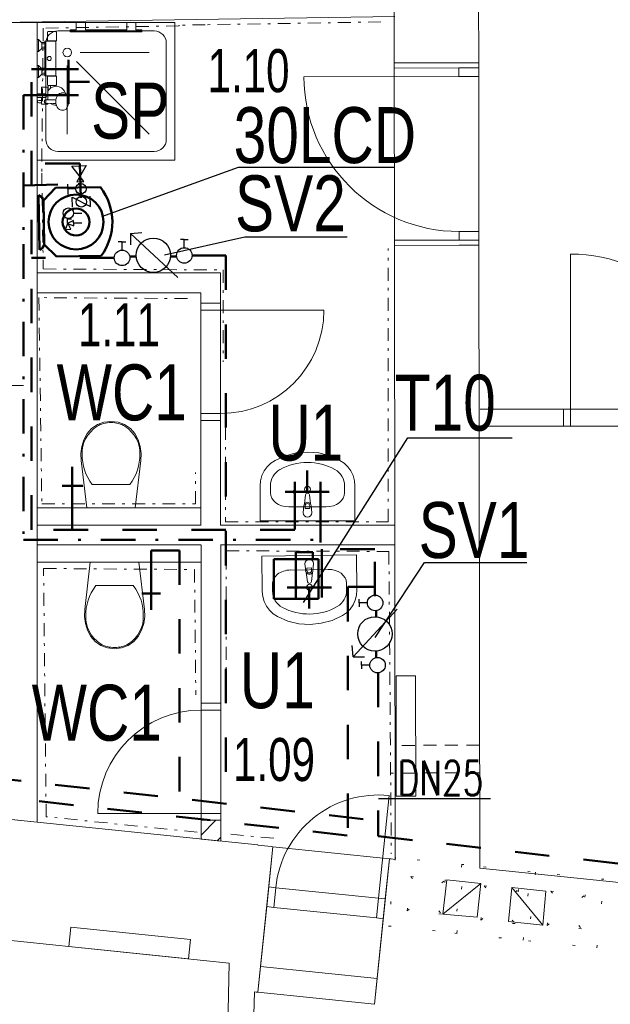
# Model space of a CAD drawing. Header units: millimetres. Extents: x 28262 to 240133, y -152087 to 56534.
# Tile 42 of 107: x 49489 to 52919, y 7709 to 13428. Entities that reach past the tile are written whole.
import ezdxf

# ---------------------------------------------------------------- set-up
doc = ezdxf.new("R2010")
doc.units = ezdxf.units.MM
doc.header["$MEASUREMENT"] = 0
for name, pattern in [('Tečkovaná L', [257.5, 15, -242.5]), ('Čerchovaná kopírovat', [450, 200, -117.5, 15, -117.5]), ('Čerchovaná S', [175, 75, -42.5, 15, -42.5]), ('Čárkovaná M', [400, 200, -200]), ('Čárkovaná S', [125, 75, -50])]:
    doc.linetypes.add(name, pattern=pattern)
doc.layers.get('0').update_dxf_attribs({"lineweight": 9})
for name, color, linetype, lineweight in [('--písmo', 7, 'Continuous', 25), ('--V_ARM', 170, 'Continuous', 50), ('--V_STUD_N', 5, 'Čárkovaná M', 50), ('--V_TEPLA_N', 6, 'Čerchovaná kopírovat', 50), ('--VODA POPIS', 7, 'Continuous', 25), ('--VODA_ARM', 5, 'Continuous', 50), ('--VODA_POPIS', 7, 'Continuous', 25), ('--ZTI_popis', 5, 'Continuous', 35), ('Konstrukce - nosné', 7, 'Continuous', 9), ('Nové_Interiér - nábytek', 9, 'Continuous', 9), ('Nové_Konstrukce - nosné', 7, 'Continuous', 9), ('Nové_Konstrukce – Dělicí čáry vrstev', 7, 'Continuous', 9), ('Nové_Kresby a obrázky', 9, 'Continuous', 9), ('Nové_Otvory – Dveře', 7, 'Continuous', 9), ('Nové_Výplně – Řezové', 7, 'Continuous', 9), ('Otvory – Dveře', 7, 'Continuous', 9), ('Situace - terén', 7, 'Continuous', 9), ('Výplně – Řezové', 7, 'Continuous', 9)]:
    doc.layers.add(name, color=color, linetype=linetype, lineweight=lineweight)
doc.styles.add('styl1', font='arial.ttf', dxfattribs={"width": 0.7, "height": 250})
doc.styles.add('styl6', font='romans.shx', dxfattribs={"width": 0.7, "height": 200})

msp = doc.modelspace()

# ---------------------------------------------------------------- linework, layer by layer
at = {"layer": '--V_ARM'}
for p, q in [((49793.8, 10465.7), (49793.8, 10831.7)), ((49735, 10721.2), (49855.9, 10721.2)), ((50253.2, 10001.2), (50253.2, 10346)), ((50964.6, 10294.2), (50964.6, 10064.2)), ((51224.6, 10294.2), (50964.6, 10294.2)), ((51224.6, 10064.2), (51224.6, 10294.2)), ((50199.1, 10094.9), (50307.4, 10094.9)), ((50964.6, 10064.2), (51224.6, 10064.2))]:
    msp.add_line(p, q, dxfattribs=at)
at = {"layer": '--V_STUD_N'}
for p, q in [((49558, 10465.7), (49558, 13140.3)), ((49837.5, 12593.7), (49558, 12593.7)), ((49837.5, 12593.7), (49850.2, 12206.3)), ((50038.4, 12045.5), (49558, 12045.5)), ((50491.2, 12058.8), (50685.7, 12058.8)), ((50685.7, 12058.8), (50685.7, 8874.4)), ((51086, 10465.7), (49558, 10465.7)), ((51551, 10353.9), (51243.6, 10353.9)), ((51551, 10079.3), (51551, 10353.9)), ((50253.2, 10346), (50416.7, 10346)), ((50416.7, 10346), (50416.7, 8798.4)), ((51551, 10133.5), (51394.7, 10133.5)), ((51394.7, 10133.5), (51394.7, 8689.7)), ((51571.3, 9635.2), (51571.3, 8686.5)), ((48105, 9161.3), (51571.3, 8776)), ((48806.9, 8977.3), (51394.7, 8689.7)), ((51571.3, 8686.5), (56396.8, 8133))]:
    msp.add_line(p, q, dxfattribs=at)
at = {"layer": '--V_STUD_N', "ltscale": 5}
for p, q in [((50165.6, 12052.2), (50127.9, 12052.2)), ((50400.4, 12052.2), (50364.4, 12052.2)), ((51560, 9996.2), (51560, 9960.2)), ((51560, 9761.4), (51560, 9723.7))]:
    msp.add_line(p, q, dxfattribs=at)
at = {"layer": '--V_TEPLA_N'}
for p, q in [((49510.8, 12990.3), (49510.8, 12123.8)), ((49510.8, 12465.8), (49841.4, 12473.8)), ((49510.8, 12123.8), (49510.8, 10407.8)), ((49510.8, 10407.8), (51236, 10407.8)), ((51191.7, 10335.3), (51093.6, 10335.3)), ((51191.7, 10292.5), (51191.7, 10335.3))]:
    msp.add_line(p, q, dxfattribs=at)
at = {"layer": '--VODA POPIS'}
for p, q in [((50757.6, 12569), (49964.5, 12283.5)), ((51665.6, 12569), (50757.6, 12569)), ((50795.9, 12165.7), (50330, 12060.5)), ((51390.3, 12165.7), (50795.9, 12165.7)), ((51136.8, 10042.9), (51742.6, 10999.6)), ((51742.6, 10999.6), (52348.5, 10999.6)), ((51553.6, 9840.4), (51839.4, 10275.7)), ((51839.4, 10275.7), (52434.3, 10275.7))]:
    msp.add_line(p, q, dxfattribs=at)
msp.add_lwpolyline([(52223.9, 8903.5), (51573.7, 8903.5)], dxfattribs=at)
at = {"layer": '--VODA_ARM', "ltscale": 50}
for p, q in [((49772.7, 12939.5), (49772.7, 13195.9)), ((49830, 13140.3), (49558, 13140.3)), ((49772.7, 13067.7), (49895.1, 13067.7)), ((49830, 12990.3), (49510.8, 12990.3)), ((51158.6, 10686.7), (51158.6, 10809.2)), ((51086, 10744.1), (51086, 10466.7)), ((51236, 10744.1), (51236, 10390.8)), ((51286.7, 10686.7), (51030.4, 10686.7)), ((51243.6, 10073.1), (51243.6, 10353.9)), ((51093.6, 10073.1), (51093.6, 10335.3)), ((51042.9, 10130.5), (51299.3, 10130.5)), ((51171.1, 10130.5), (51171.1, 10008))]:
    msp.add_line(p, q, dxfattribs=at)
at = {"layer": '--VODA_ARM'}
for p, q in [((49697.4, 12451.4), (49626.2, 12378)), ((49697.4, 12451.4), (49958.3, 12455.3)), ((49603.4, 12092), (49598.6, 12408.3)), ((49630.1, 12122.7), (49626.2, 12378)), ((49702.9, 12052), (49630.1, 12122.7)), ((49961, 12055.9), (49702.9, 12052))]:
    msp.add_line(p, q, dxfattribs=at)
at = {"layer": '--VODA_ARM', "ltscale": 50}
for centre in [(49772.7, 13141.5), (49772.7, 12990.3), (51084.8, 10686.7), (51236, 10686.7), (51093.6, 10130.5), (51244.8, 10130.5)]:
    msp.add_circle(centre, 5.76, dxfattribs=at)
at = {"layer": '--VODA_ARM'}
for radius in [159.5, 78.2]:
    msp.add_circle((49816.3, 12253.2), radius, dxfattribs=at)
for centre, radius, start, end in [((49696.8, 12253.5), 330.1, 323.2393, 37.5805), ((49588.4, 12371.1), 38.5, 10.8142, 74.542), ((49592, 12128.8), 38.5, 287.1941, 350.9219)]:
    msp.add_arc(centre, radius, start, end, dxfattribs=at)
at = {"layer": '--VODA_POPIS', "ltscale": 0.001}
for p, q in [((49838.3, 12588.3), (49838.6, 12579.8)), ((49841.7, 12488.1), (49842, 12476.7)), ((49844, 12415.7), (49844.5, 12401.2))]:
    msp.add_line(p, q, dxfattribs=at)
at = {"layer": '--VODA_POPIS'}
for p, q in [((49792.4, 12578.3), (49875.3, 12581)), ((49861.1, 12488.7), (49792.4, 12578.3)), ((49875.3, 12581), (49819.9, 12487.4)), ((49770.3, 12413.2), (49768.4, 12472.8)), ((49819.9, 12487.4), (49861.1, 12488.7)), ((49813.6, 12445.2), (49769.3, 12443.8)), ((49796, 12338.4), (49794, 12398.1)), ((49794, 12398.1), (49899.8, 12343.4)), ((49899.8, 12343.4), (49897.8, 12403)), ((49800.4, 12303.7), (49849.3, 12305.3)), ((49767.5, 12245.8), (49753.4, 12210.1)), ((49766, 12270.9), (49790.5, 12271.7)), ((49766.9, 12244.5), (49766, 12270.9)), ((49801.5, 12262.4), (49766.9, 12244.5)), ((49766.9, 12244.5), (49802.5, 12230.3)), ((49785.5, 12211.2), (49767.5, 12245.8)), ((49802.5, 12230.3), (49801.5, 12262.4)), ((49850.5, 12247.2), (49803.2, 12245.6)), ((49753.4, 12210.1), (49785.5, 12211.2)), ((50083.5, 12137.4), (50061.5, 12137.4)), ((50083.5, 12137.4), (50105.4, 12137.4)), ((50083.5, 12089.9), (50083.5, 12137.4)), ((50445, 12151.4), (50423, 12151.4)), ((50445, 12151.4), (50466.9, 12151.4)), ((50445, 12103.9), (50445, 12151.4)), ((51460.8, 10040.8), (51460.8, 10062.7)), ((51460.8, 10040.8), (51460.8, 10018.8)), ((51508.3, 10040.8), (51460.8, 10040.8)), ((51474.8, 9679.2), (51474.8, 9701.2)), ((51474.8, 9679.2), (51474.8, 9657.3)), ((51522.3, 9679.2), (51474.8, 9679.2))]:
    msp.add_line(p, q, dxfattribs=at)
at = {"layer": '--VODA_POPIS', "ltscale": 5}
for p, q in [((50132, 12186.6), (50198.4, 12191.6)), ((50408, 11930.5), (50132, 12186.6)), ((50132, 12186.6), (50132, 12120.1)), ((51681.7, 10003.8), (51425.6, 9727.8)), ((51425.6, 9727.8), (51420.7, 9794.2)), ((51425.6, 9727.8), (51492.1, 9727.8))]:
    msp.add_line(p, q, dxfattribs=at)
at = {"layer": '--VODA_POPIS'}
for centre, radius in [((49844.2, 12446.2), 30.6), ((49846.9, 12370.7), 30.6), ((49771.3, 12304.2), 30.6), ((50083.5, 12044.8), 45.1), ((50445, 12058.8), 45.1), ((51553.4, 10040.8), 45.1), ((51567.4, 9679.2), 45.1)]:
    msp.add_circle(centre, radius, dxfattribs=at)
at = {"layer": '--VODA_POPIS', "ltscale": 5}
for centre in [(50265, 12060.2), (51552, 9860.8)]:
    msp.add_circle(centre, 99.7, dxfattribs=at)
at = {"linetype": 'Continuous'}
for p, q in [((50872.8, 7779.2), (50888.3, 7929)), ((50888.3, 7929), (51564.7, 7859.2)), ((51564.7, 7859.2), (51549.3, 7709.4)), ((51549.3, 7709.4), (50872.8, 7779.2))]:
    msp.add_line(p, q, dxfattribs=at)
at = {"layer": 'Konstrukce - nosné', "linetype": 'Continuous'}
for p, q in [((51660.7, 16462.8), (51664.8, 13177.6)), ((52154.8, 13178.2), (52152.6, 14976.7)), ((47482.4, 13383.7), (51667.5, 13446.5)), ((52039.8, 13178.1), (51664.8, 13177.6)), ((52154.8, 13178.2), (52039.8, 13178.1)), ((52041.1, 12118.1), (51666.1, 12117.6)), ((51666.1, 12117.6), (51670.5, 8551.4)), ((52156.1, 12118.2), (52041.1, 12118.1)), ((52160.6, 8500.8), (52156.1, 12118.2)), ((52647.5, 11166.9), (52162.7, 11166.9)), ((52647.5, 11066.9), (52647.5, 11166.9)), ((52162.7, 11066.9), (52647.5, 11066.9)), ((50872.2, 8634.7), (49298.5, 8797.5)), ((50872.2, 8633.8), (50872.2, 8634.7)), ((50950.2, 8625.7), (50872.2, 8633.8)), ((51670.5, 8551.4), (51646.5, 8553.9)), ((55699.3, 8135.6), (52160.6, 8500.8)), ((49226.4, 8101.2), (50706.1, 7948.1)), ((50706.1, 7948.1), (50648, 5466.8)), ((50753.3, 3558.6), (50852.2, 7781.3)), ((50852.2, 7781.3), (50862.9, 7780.2))]:
    msp.add_line(p, q, dxfattribs=at)
at = {"layer": 'Konstrukce - nosné', "linetype": 'Tečkovaná L'}
for p, q in [((51671.6, 8561.8), (51630.6, 8164)), ((52069.5, 8520.8), (51671.6, 8561.8)), ((52056.8, 8520.6), (52015.8, 8122.7)), ((52028.4, 8122.9), (52069.5, 8520.8)), ((52454.7, 8479.5), (52056.8, 8520.6)), ((52413.6, 8081.6), (52454.7, 8479.5)), ((52484.5, 8476.5), (52443.5, 8078.6)), ((52882.4, 8435.4), (52484.5, 8476.5)), ((51740.3, 8253.2), (51760.8, 8452.1)), ((51740.3, 8253.2), (51959.8, 8431.6)), ((51760.8, 8452.1), (51959.8, 8431.6)), ((51760.8, 8452.1), (51939.2, 8232.6)), ((51959.8, 8431.6), (51939.2, 8232.6)), ((52841.4, 8037.5), (52882.4, 8435.4)), ((52166.9, 8198.6), (52187.5, 8397.5)), ((52166.9, 8198.6), (52386.4, 8377)), ((52187.5, 8397.5), (52386.4, 8377)), ((52187.5, 8397.5), (52365.9, 8178)), ((52386.4, 8377), (52365.9, 8178)), ((52553.2, 8167.8), (52573.8, 8366.7)), ((52573.8, 8366.7), (52772.7, 8346.2)), ((52573.8, 8366.7), (52752.2, 8147.2)), ((52553.2, 8167.8), (52772.7, 8346.2)), ((52772.7, 8346.2), (52752.2, 8147.2)), ((51939.2, 8232.6), (51740.3, 8253.2)), ((52365.9, 8178), (52166.9, 8198.6)), ((51630.6, 8164), (52028.4, 8122.9)), ((52015.8, 8122.7), (52413.6, 8081.6)), ((52752.2, 8147.2), (52553.2, 8167.8)), ((52443.5, 8078.6), (52841.4, 8037.5))]:
    msp.add_line(p, q, dxfattribs=at)
at = {"layer": 'Nové_Interiér - nábytek', "linetype": 'Continuous'}
for p, q in [((49590.3, 13412.7), (50390.3, 13412.7)), ((49590.3, 12612.7), (49590.3, 13412.7)), ((49817.3, 13368.7), (49817.3, 13412.7)), ((49817.3, 13412.7), (49870.3, 13412.7)), ((49870.3, 13412.7), (49870.3, 13368.7)), ((50110.3, 13368.7), (50110.3, 13412.7)), ((50110.3, 13412.7), (50163.3, 13412.7)), ((50163.3, 13412.7), (50163.3, 13368.7)), ((50390.3, 13412.7), (50390.3, 12612.7)), ((49650.3, 13305.7), (49650.3, 13355.7)), ((49653.3, 13358.7), (49699.2, 13358.7)), ((49702.2, 13355.7), (49702.2, 13305.7)), ((49710.3, 13362.7), (50270.3, 13362.7)), ((49782.3, 13357.7), (49782.3, 13368.7)), ((49782.3, 13368.7), (49817.3, 13368.7)), ((50198.3, 13357.7), (49782.3, 13357.7)), ((49870.3, 13368.7), (50110.3, 13368.7)), ((50163.3, 13368.7), (50198.3, 13368.7)), ((50198.3, 13368.7), (50198.3, 13357.7)), ((49590.3, 13242.7), (49590.3, 13312.7)), ((49590.3, 13312.7), (49597.3, 13312.7)), ((49597.3, 13312.7), (49617.3, 13293.7)), ((49597.3, 13312.7), (49597.3, 13242.7)), ((49617.3, 13293.7), (49617.3, 13296.7)), ((49617.3, 13296.7), (49634.3, 13296.7)), ((49617.3, 13293.7), (49617.3, 13261.7)), ((49617.3, 13287.2), (49634.3, 13287.2)), ((49617.3, 13268.2), (49634.3, 13268.2)), ((49634.3, 13296.7), (49634.3, 13303.7)), ((49634.3, 13303.7), (49651.3, 13303.7)), ((49634.3, 13296.7), (49634.3, 13258.7)), ((49640.3, 12732.7), (49640.3, 13292.7)), ((49651.3, 13305.7), (49650.3, 13305.7)), ((49651.3, 13303.7), (49651.3, 13305.7)), ((49651.3, 13305.7), (49697.3, 13305.7)), ((49697.3, 13303.7), (49651.3, 13303.7)), ((49702.2, 13305.7), (49697.3, 13305.7)), ((49697.3, 13305.7), (49697.3, 13303.7)), ((49697.3, 13303.7), (49697.5, 13303.7)), ((49697.5, 13303.7), (49698.1, 13303.7)), ((49698.1, 13303.7), (49698.3, 13303.7)), ((49698.3, 13303.7), (49698.3, 13101.7)), ((50340.3, 13292.7), (50340.3, 12732.7)), ((49597.3, 13242.7), (49590.3, 13242.7)), ((49617.3, 13261.7), (49597.3, 13242.7)), ((49617.3, 13258.7), (49617.3, 13261.7)), ((49634.3, 13258.7), (49617.3, 13258.7)), ((49634.3, 13146.7), (49634.3, 13258.7)), ((49840.3, 13237.7), (50240.3, 13237.7)), ((49590.3, 13092.7), (49590.3, 13162.7)), ((49590.3, 13162.7), (49597.3, 13162.7)), ((49597.3, 13162.7), (49617.3, 13143.7)), ((49597.3, 13162.7), (49597.3, 13092.7)), ((49765.3, 13162.7), (49765.3, 12762.7)), ((49818.3, 13184.6), (50240.3, 12762.7)), ((49617.3, 13111.7), (49597.3, 13092.7)), ((49617.3, 13143.7), (49617.3, 13146.7)), ((49617.3, 13146.7), (49634.3, 13146.7)), ((49617.3, 13143.7), (49617.3, 13111.7)), ((49617.3, 13137.2), (49634.3, 13137.2)), ((49617.3, 13118.2), (49634.3, 13118.2)), ((49617.3, 13108.7), (49617.3, 13111.7)), ((49634.3, 13108.7), (49617.3, 13108.7)), ((49634.3, 13146.7), (49634.3, 13108.7)), ((49634.3, 13101.7), (49634.3, 13108.7)), ((49651.3, 13101.7), (49634.3, 13101.7)), ((49650.3, 13049.7), (49650.3, 13099.7)), ((49650.3, 13099.7), (49651.3, 13099.7)), ((49651.3, 13099.7), (49651.3, 13101.7)), ((49651.3, 13101.7), (49697.5, 13101.7)), ((49697.3, 13099.7), (49651.3, 13099.7)), ((49697.5, 13101.7), (49697.3, 13101.7)), ((49697.3, 13101.7), (49697.3, 13099.7)), ((49697.3, 13099.7), (49702.2, 13099.7)), ((49698.1, 13101.7), (49697.5, 13101.7)), ((49698.3, 13101.7), (49698.1, 13101.7)), ((49702.2, 13099.7), (49702.2, 13049.7)), ((49597.3, 13092.7), (49590.3, 13092.7)), ((49653.8, 13046.7), (49653.3, 13046.7)), ((49653.8, 13015.4), (49653.8, 13046.7)), ((49666.8, 13046.7), (49653.8, 13046.7)), ((49699.2, 13046.7), (49666.8, 13046.7)), ((49666.8, 13046.7), (49666.8, 13030)), ((49590.3, 12975.7), (49590.3, 12997.7)), ((49590.3, 12997.7), (49616.3, 12997.7)), ((49616.3, 12997.7), (49616.3, 13036.7)), ((49616.3, 13036.7), (49652.3, 13036.7)), ((49616.3, 12997.7), (49634.3, 12997.7)), ((49652.3, 13036.7), (49652.3, 13012.8)), ((49652.3, 13012.8), (49652.3, 12962.9)), ((49702.5, 12975.5), (49706.7, 12985)), ((49706.7, 12985), (49712.1, 12992.2)), ((49712.1, 12992.2), (49713.9, 12994.3)), ((49713.9, 12994.3), (49720.6, 12999.1)), ((49720.6, 12999.1), (49723.3, 13000.5)), ((49723.3, 13000.5), (49730.7, 13002.2)), ((49730.7, 13002.2), (49733.8, 13002.7)), ((49733.8, 13002.7), (49744.5, 13002.7)), ((49744.5, 13002.7), (49751.9, 13001)), ((49751.9, 13001), (49754.3, 12999.3)), ((49754.3, 12999.3), (49758.8, 12996)), ((49758.8, 12996), (49764.8, 12988.1)), ((49764.8, 12988.1), (49769.3, 12977.7)), ((49616.3, 12975.7), (49590.3, 12975.7)), ((49599.3, 12959.2), (49616.3, 12959.2)), ((49616.3, 12946.2), (49599.3, 12946.2)), ((49616.3, 12959.2), (49616.3, 12975.7)), ((49634.3, 12975.7), (49616.3, 12975.7)), ((49634.3, 12975.7), (49616.3, 12975.7)), ((49616.3, 12959.2), (49616.3, 12946.2)), ((49616.3, 12936.7), (49616.3, 12946.2)), ((49652.3, 12936.7), (49616.3, 12936.7)), ((49631.5, 12952.7), (49631.9, 12955.3)), ((49631.9, 12950.1), (49631.5, 12952.7)), ((49631.9, 12955.3), (49633, 12957.7)), ((49633, 12947.7), (49631.9, 12950.1)), ((49633, 12957.5), (49632.8, 12955.7)), ((49632.8, 12955.7), (49632.8, 12949.7)), ((49632.8, 12949.7), (49633, 12947.9)), ((49633, 12957.7), (49633.1, 12957.7)), ((49633.1, 12957.7), (49633, 12957.5)), ((49633, 12947.9), (49633.1, 12947.7)), ((49633, 12947.7), (49633.1, 12947.7)), ((49633.6, 12959.2), (49633.1, 12957.7)), ((49633.1, 12947.7), (49633.6, 12946.2)), ((49634.6, 12960.7), (49633.6, 12959.2)), ((49633.6, 12946.2), (49634.6, 12944.8)), ((49635.9, 12961.8), (49634.6, 12960.7)), ((49634.6, 12944.8), (49635.9, 12943.7)), ((49637.5, 12962.5), (49635.9, 12961.8)), ((49635.9, 12943.7), (49637.5, 12943)), ((49639.1, 12962.7), (49637.5, 12962.5)), ((49637.5, 12943), (49639.1, 12942.7)), ((49681.3, 12963.2), (49639.1, 12962.7)), ((49681.3, 12942.2), (49639.1, 12942.7)), ((49668.2, 12942.4), (49652.3, 12942.6)), ((49652.3, 12942.6), (49652.3, 12936.7)), ((49699.6, 12963.7), (49681.3, 12963.2)), ((49699.6, 12941.7), (49681.3, 12942.2)), ((49698.4, 12952.7), (49699.1, 12961.9)), ((49699.1, 12943.6), (49698.4, 12952.7)), ((49699.1, 12961.9), (49701.1, 12970.4)), ((49701.1, 12935.1), (49699.1, 12943.6)), ((49701.1, 12970.4), (49702.5, 12975.5)), ((49701.1, 12935.1), (49702, 12931.8)), ((49702.5, 12929.9), (49702, 12931.8)), ((49706.7, 12920.5), (49702.5, 12929.9)), ((49769.3, 12927.7), (49764.8, 12917.4)), ((49769.3, 12977.7), (49772.2, 12965.7)), ((49772.2, 12939.8), (49769.3, 12927.7)), ((49772.2, 12965.7), (49773.2, 12952.7)), ((49773.2, 12952.7), (49772.2, 12939.8)), ((49712.1, 12913.2), (49706.7, 12920.5)), ((49713.9, 12911.2), (49712.1, 12913.2)), ((49720.6, 12906.4), (49713.9, 12911.2)), ((49723.3, 12904.9), (49720.6, 12906.4)), ((49730.7, 12903.2), (49723.3, 12904.9)), ((49733.8, 12902.7), (49730.7, 12903.2)), ((49744.5, 12902.7), (49733.8, 12902.7)), ((49751.9, 12904.4), (49744.5, 12902.7)), ((49758.8, 12909.4), (49751.9, 12904.4)), ((49764.8, 12917.4), (49758.8, 12909.4)), ((50270.3, 12662.7), (49710.3, 12662.7)), ((50390.3, 12612.7), (49590.3, 12612.7)), ((49978.1, 11090.2), (50019.1, 11095.1)), ((50019.1, 11095.1), (50060.2, 11090.2)), ((49881.1, 11024.5), (49906.7, 11053.7)), ((49906.7, 11053.7), (49939.8, 11076.1)), ((49939.8, 11076.1), (49978.1, 11090.2)), ((50060.2, 11090.2), (50098.5, 11076.1)), ((50098.5, 11076.1), (50131.5, 11053.7)), ((50131.5, 11053.7), (50157.1, 11024.5)), ((49849.7, 10948.5), (49862.1, 10987.6)), ((49862.1, 10987.6), (49881.1, 11024.5)), ((50157.1, 11024.5), (50176.1, 10987.6)), ((50176.1, 10987.6), (50188.6, 10948.5)), ((49844.2, 10908.2), (49849.7, 10948.5)), ((50188.6, 10948.5), (50194, 10908.2)), ((49845.8, 10867.6), (49844.2, 10908.2)), ((49878.2, 10592.4), (49845.8, 10867.6)), ((50192.5, 10867.6), (50160.1, 10592.4)), ((50194, 10908.2), (50192.5, 10867.6)), ((50972.3, 10868.9), (50947.6, 10852.2)), ((51032, 10895.5), (50972.3, 10868.9)), ((51095.3, 10911.7), (51032, 10895.5)), ((51160.4, 10917.2), (51095.3, 10911.7)), ((51225.4, 10911.7), (51160.4, 10917.2)), ((51288.7, 10895.5), (51225.4, 10911.7)), ((51348.4, 10868.9), (51288.7, 10895.5)), ((51373.2, 10852.2), (51348.4, 10868.9)), ((50926.1, 10831.4), (50908.7, 10807)), ((50947.6, 10852.2), (50926.1, 10831.4)), ((51394.6, 10831.4), (51373.2, 10852.2)), ((51412, 10807), (51394.6, 10831.4)), ((50895.9, 10779.9), (50888, 10750.8)), ((50908.7, 10807), (50895.9, 10779.9)), ((51424.8, 10779.9), (51412, 10807)), ((51432.7, 10750.8), (51424.8, 10779.9)), ((50019.1, 10728.3), (49910.2, 10728.3)), ((50128.1, 10728.3), (50019.1, 10728.3)), ((50888, 10750.8), (50885.4, 10720.9)), ((50885.4, 10720.9), (50885.4, 10517.2)), ((50945.1, 10680.1), (50945.1, 10720.9)), ((51375.6, 10680.1), (51375.6, 10720.9)), ((51435.4, 10720.9), (51432.7, 10750.8)), ((51435.4, 10517.2), (51435.4, 10720.9)), ((51149.3, 10668.7), (51142.6, 10615.8)), ((51178.1, 10615.8), (51171.5, 10668.7)), ((50160.1, 10592.4), (49878.2, 10592.4)), ((51051.4, 10599.3), (51269.3, 10599.3)), ((51139.4, 10606.2), (51135.4, 10564.3)), ((51146.8, 10589.2), (51146.8, 10604.1)), ((51174, 10589.2), (51146.8, 10589.2)), ((51174, 10604.1), (51174, 10589.2)), ((51185.4, 10564.3), (51181.4, 10606.2)), ((50885.4, 10517.2), (51435.4, 10517.2)), ((51444.4, 10319.9), (50894.5, 10311.4)), ((50894.5, 10311.4), (50897.7, 10107.8)), ((51447.6, 10116.3), (51444.4, 10319.9)), ((49866.4, 10002.1), (49898.8, 10277.4)), ((49898.8, 10277.4), (50180.8, 10277.4)), ((50180.8, 10277.4), (50213.1, 10002.1)), ((51145.2, 10268.2), (51149.9, 10226.3)), ((51157, 10243.5), (51184.2, 10243.9)), ((51157.2, 10228.6), (51157, 10243.5)), ((51184.2, 10243.9), (51184.4, 10229)), ((51191.8, 10227), (51195.2, 10269)), ((51279.7, 10235.3), (51061.8, 10231.9)), ((51153.3, 10216.8), (51160.7, 10164)), ((51182.9, 10164.4), (51188.7, 10217.4)), ((49930.8, 10141.4), (50039.8, 10141.4)), ((50039.8, 10141.4), (50148.7, 10141.4)), ((50956.8, 10149.4), (50957.4, 10108.7)), ((51387.2, 10156.1), (51387.8, 10115.3)), ((50897.7, 10107.8), (50900.8, 10077.9)), ((50900.8, 10077.9), (50909.1, 10049)), ((51438, 10057.1), (51445.4, 10086.2)), ((51445.4, 10086.2), (51447.6, 10116.3)), ((50909.1, 10049), (50922.4, 10022)), ((50922.4, 10022), (50940.1, 9997.9)), ((51408.5, 10005.1), (51425.5, 10029.8)), ((51425.5, 10029.8), (51438, 10057.1)), ((49864.9, 9961.5), (49866.4, 10002.1)), ((49870.4, 9921.2), (49864.9, 9961.5)), ((50214.7, 9961.5), (50209.2, 9921.2)), ((50213.1, 10002.1), (50214.7, 9961.5)), ((50940.1, 9997.9), (50961.9, 9977.4)), ((50961.9, 9977.4), (50986.8, 9961.1)), ((50986.8, 9961.1), (51047, 9935.5)), ((51303.6, 9939.4), (51363, 9966.9)), ((51363, 9966.9), (51387.4, 9984)), ((51387.4, 9984), (51408.5, 10005.1)), ((49882.8, 9882.1), (49870.4, 9921.2)), ((50209.2, 9921.2), (50196.8, 9882.1)), ((51047, 9935.5), (51110.5, 9920.2)), ((51110.5, 9920.2), (51175.6, 9915.7)), ((51175.6, 9915.7), (51240.6, 9922.2)), ((51240.6, 9922.2), (51303.6, 9939.4)), ((49901.8, 9845.2), (49882.8, 9882.1)), ((49927.4, 9816), (49901.8, 9845.2)), ((50177.8, 9845.2), (50152.2, 9816)), ((50196.8, 9882.1), (50177.8, 9845.2)), ((49960.4, 9793.6), (49927.4, 9816)), ((49998.7, 9779.5), (49960.4, 9793.6)), ((50039.8, 9774.6), (49998.7, 9779.5)), ((50080.8, 9779.5), (50039.8, 9774.6)), ((50119.1, 9793.6), (50080.8, 9779.5)), ((50152.2, 9816), (50119.1, 9793.6))]:
    msp.add_line(p, q, dxfattribs=at)
for centre, radius in [((49660.3, 13202.7), 12), ((49765.3, 13237.7), 25), ((51160.4, 10701.3), 17.5), ((51172.3, 10131.5), 17.5)]:
    msp.add_circle(centre, radius, dxfattribs=at)
for centre, radius, start, end in [((49710.3, 13292.7), 70, 90, 180), ((49653.3, 13355.7), 3, 90, 180), ((49699.2, 13355.7), 3, 360, 90), ((50270.3, 13292.7), 70, 0, 90), ((49653.3, 13049.7), 3, 180, 270), ((49700.7, 12986.7), 55, 13.2265, 128.1131), ((49699.2, 13049.7), 3, 270, 0), ((49634.3, 12986.7), 11, 270, 90), ((49700.7, 12986.7), 55, 148.6006, 151.7422), ((49700.7, 12986.7), 55, 128.1131, 148.6006), ((49599.3, 12952.7), 6.5, 90, 270), ((49700.6, 12986.6), 54.8, 233.6991, 271.4416), ((49710.3, 12732.7), 70, 180, 270), ((50270.3, 12732.7), 70, 270, 0), ((51160.4, 10667.3), 11.2, 7.1389, 172.8611), ((51160.4, 10604.3), 21.1, 147.229, 174.8304), ((51160.4, 10604.3), 21.1, 32.771, 147.229), ((51160.4, 10604.1), 13.6, 0, 180), ((51160.4, 10604.3), 21.1, 5.1696, 32.771), ((51160.4, 10564.3), 25, 180, 0), ((51170.2, 10268.6), 25, 0.883, 180.883), ((51170.8, 10228.5), 21.1, 186.0526, 213.654), ((51170.8, 10228.5), 21.1, 213.654, 328.112), ((51170.8, 10228.8), 13.6, 180.883, 0.883), ((51170.8, 10228.5), 21.1, 328.112, 355.7134), ((51171.8, 10165.6), 11.2, 188.0219, 353.7441)]:
    msp.add_arc(centre, radius, start, end, dxfattribs=at)
for centre, major_axis, ratio, start_param, end_param in [((50108.6, 10916.2), (256.9, 0), 0.786027, 2.296735, 3.197324), ((50019.9, 10979.4), (138.5, 0), 0.786027, 1.576657, 2.203301), ((50018.3, 10979.4), (138.5, 0), 0.786027, 0.938292, 1.564935), ((49929.7, 10916.2), (256.9, 0), 0.786027, 6.227458, 7.128046), ((50277.2, 10897.1), (425.3, 0), 0.786027, 3.117977, 3.670997), ((49761, 10897.1), (425.3, 0), 0.786027, 5.753783, 6.306803), ((51160.4, 10517.2), (0, 339.4), 0.986413, 5.78621, 6.78016), ((51051.4, 10720.9), (0, 107.7), 0.986413, 0.496975, 1.570796), ((51269.3, 10720.9), (0, 107.7), 0.986413, 4.712389, 5.78621), ((51051.6, 10680.1), (106.4, 0), 0.759899, 3.141593, 4.712389), ((51269.2, 10680.1), (106.4, 0), 0.759899, 4.712389, 6.283185), ((51063.2, 10151.1), (106.4, 1.6), 0.759899, 1.570796, 3.141593), ((51280.8, 10154.4), (106.4, 1.6), 0.759899, 0, 1.570796), ((50297.9, 9972.6), (425.3, 0), 0.786027, 2.61219, 3.165211), ((49781.7, 9972.6), (425.3, 0), 0.786027, 6.259569, 6.81259), ((51063.7, 10110.3), (-1.7, 107.7), 0.986413, 1.570796, 2.644618), ((51281.6, 10113.7), (-1.7, 107.7), 0.986413, 3.638567, 4.712389), ((51169.5, 10315.6), (-5.2, 339.4), 0.986413, 2.644618, 3.638567), ((50129.2, 9953.5), (256.9, 0), 0.786027, 3.085865, 3.986454), ((49950.3, 9953.5), (256.9, 0), 0.786027, 5.438328, 6.338917), ((50040.6, 9890.3), (138.5, 0), 0.786027, 4.079884, 4.706528), ((50039, 9890.3), (138.5, 0), 0.786027, 4.71825, 5.344893)]:
    msp.add_ellipse(centre, major_axis=major_axis, ratio=ratio, start_param=start_param, end_param=end_param, dxfattribs=at)
at = {"layer": 'Nové_Konstrukce - nosné', "linetype": 'Continuous'}
for p, q in [((49590.3, 13412.7), (49440.3, 13412.7)), ((49590.3, 8767.3), (49590.3, 13412.7)), ((51664.8, 13177.6), (51664.8, 13147.6)), ((52154.8, 13148.2), (52154.8, 13178.2)), ((52154.8, 13148.2), (51664.8, 13147.6)), ((49590.3, 12184), (49590.3, 12299)), ((51666.1, 12147.6), (52156.1, 12148.2)), ((51666.1, 12147.6), (51666.1, 12117.6)), ((52156.1, 12118.2), (52156.1, 12148.2)), ((50656, 11957.5), (49590.3, 11957.5)), ((50656, 11957.5), (50656, 11842.5)), ((49590.3, 11842.5), (50541, 11842.5)), ((50541, 11842.5), (50541, 11781.1)), ((50656, 11781.1), (50656, 11842.5)), ((50541, 11781.1), (50656, 11781.1)), ((49510.8, 11302.9), (47486.2, 11302.9)), ((50541, 11101.1), (50656, 11101.1)), ((50541, 11101.1), (50541, 10492.9)), ((50656, 10492.9), (50656, 11101.1)), ((50542, 10592.4), (49590.3, 10592.4)), ((50541, 10492.9), (49590.3, 10492.9)), ((49590.3, 10492.9), (49590.3, 10377.9)), ((49590.3, 10492.4), (50542, 10492.4)), ((51668.5, 10492.9), (50656, 10492.9)), ((51668.5, 10377.9), (51668.5, 10492.9)), ((49590.3, 10377.9), (50541, 10377.9)), ((50541, 10377.4), (49590.3, 10377.4)), ((50656, 10377.9), (51668.5, 10377.9)), ((50657, 10377.4), (50656, 10377.4)), ((50657, 9458.1), (50657, 10377.4)), ((49590.3, 10277.4), (50542, 10277.4)), ((50542, 10277.4), (50542, 9458.1)), ((50657, 9458.1), (50542, 9458.1)), ((49440.3, 8782.8), (49590.3, 8767.3)), ((50657, 8778.1), (50542, 8778.1)), ((50542, 8778.1), (50542, 8668.8)), ((50657, 8656.9), (50657, 8778.1)), ((50657, 8656.9), (50542, 8668.8)), ((50960.1, 8624.7), (50872.8, 7779.2)), ((50960.1, 8624.7), (50872.8, 7779.2)), ((50960.1, 8624.7), (50950.2, 8625.7)), ((50960.1, 8624.7), (50950.2, 8625.7)), ((51549.3, 7709.4), (51636.5, 8554.9)), ((51549.3, 7709.4), (51636.5, 8554.9)), ((51646.5, 8553.9), (51636.5, 8554.9)), ((51646.5, 8553.9), (51636.5, 8554.9)), ((50862.9, 7780.2), (50872.8, 7779.2)), ((50862.9, 7780.2), (50872.8, 7779.2)), ((50872.8, 7779.2), (51549.3, 7709.4)), ((50872.8, 7779.2), (51549.3, 7709.4))]:
    msp.add_line(p, q, dxfattribs=at)
at = {"layer": 'Nové_Konstrukce – Dělicí čáry vrstev', "linetype": 'Continuous'}
msp.add_line((50542, 10377.4), (50542, 10277.4), dxfattribs=at)
msp.add_line((50542, 10377.4), (50542, 10277.4), dxfattribs=at)
at = {"layer": 'Nové_Kresby a obrázky', "linetype": 'Čerchovaná S'}
for p, q in [((50414.7, 13391.9), (49625.2, 13379.3)), ((50567, 13399), (50414.6, 13396.6)), ((50414.6, 13396.6), (50414.7, 13391.9)), ((51587.2, 13415.4), (50567, 13399)), ((49625.2, 13379.3), (49616.8, 12537.6)), ((49616.8, 12537.6), (49619.3, 12383.5)), ((49619.3, 12383.5), (49625.7, 11980.4)), ((51628.9, 10512.4), (51628.9, 12100.1)), ((49625.7, 11980.4), (50670.2, 11974.5)), ((50670.2, 11974.5), (50670.2, 11441.8)), ((50463.3, 11808.2), (49600, 11814)), ((49600, 11814), (49617.3, 10615.7)), ((50683.5, 11063.6), (50683.5, 10512.4)), ((50509.2, 10615.7), (50509.2, 10797.6)), ((49617.3, 10615.7), (50509.2, 10615.7)), ((50683.5, 10512.4), (51628.9, 10512.4)), ((50688.4, 10310.6), (50688, 9480.8)), ((50688.5, 10343.2), (51633.2, 10339.8)), ((51633.2, 10339.8), (51647.2, 8583.3)), ((49642.4, 8798.6), (49627.3, 10240.7)), ((49627.3, 10240.7), (50504.1, 10234.6)), ((50504.1, 10234.6), (50511.8, 9506.5)), ((50520.3, 8709.4), (49642.4, 8798.6)), ((50964, 8674.2), (50703.9, 8697.9))]:
    msp.add_line(p, q, dxfattribs=at)
at = {"layer": 'Nové_Kresby a obrázky', "linetype": 'Čárkovaná S'}
for p, q in [((52159.1, 9215.3), (51669.7, 9212.8)), ((52159.9, 9054.8), (51643.4, 9052.1))]:
    msp.add_line(p, q, dxfattribs=at)
at = {"layer": 'Nové_Otvory – Dveře', "linetype": 'Continuous'}
for p, q in [((52039.9, 13098.1), (51139.9, 13096.9)), ((52039.8, 13148.1), (51664.8, 13147.6)), ((51666.1, 12147.6), (51664.8, 13147.6)), ((52154.8, 13148.2), (52039.8, 13148.1)), ((52154.8, 13148.2), (52039.8, 13148.1)), ((52154.8, 13148.2), (52039.8, 13148.1)), ((52039.8, 13148.1), (52039.9, 13098.1)), ((52039.9, 13098.1), (52154.9, 13098.2)), ((52156.1, 12148.2), (52154.8, 13148.2)), ((52154.9, 13098.2), (52154.8, 13148.2)), ((52156, 12198.2), (52041, 12198.1)), ((52041, 12198.1), (52041.1, 12148.1)), ((52156.1, 12148.2), (52156, 12198.2)), ((52041.1, 12148.1), (51666.1, 12147.6)), ((52041.1, 12148.1), (52156.1, 12148.2)), ((52156.1, 12148.2), (52041.1, 12148.1)), ((52156.1, 12148.2), (52041.1, 12148.1)), ((50541, 11101.1), (50541, 11781.1)), ((50541, 11741.1), (50541, 11781.1)), ((50541, 11781.1), (50656, 11781.1)), ((50541, 11781.1), (50656, 11781.1)), ((50541, 11781.1), (50656, 11781.1)), ((50656, 11101.1), (50656, 11781.1)), ((50656, 11781.1), (50656, 11741.1)), ((50656, 11741.1), (50541, 11741.1)), ((50656, 11741.1), (51256, 11741.1)), ((50541, 11101.1), (50541, 11141.1)), ((50541, 11141.1), (50656, 11141.1)), ((50656, 11101.1), (50541, 11101.1)), ((50541, 11101.1), (50656, 11101.1)), ((50541, 11101.1), (50656, 11101.1)), ((50656, 11141.1), (50656, 11101.1)), ((50542, 9458.1), (50542, 8778.1)), ((50542, 9418.1), (50542, 9458.1)), ((50542, 9458.1), (50657, 9458.1)), ((50657, 9458.1), (50542, 9458.1)), ((50657, 9458.1), (50542, 9458.1)), ((50657, 9458.1), (50657, 8778.1)), ((50657, 9458.1), (50657, 9418.1)), ((50657, 9418.1), (50542, 9418.1)), ((51572.6, 8325.3), (51634.2, 8922.1)), ((50542, 8818.1), (49942, 8818.1)), ((50542, 8778.1), (50542, 8818.1)), ((50542, 8818.1), (50657, 8818.1)), ((50657, 8818.1), (50657, 8778.1)), ((50657, 8778.1), (50542, 8778.1)), ((50657, 8778.1), (50542, 8778.1)), ((50657, 8778.1), (50542, 8778.1)), ((50936, 8391), (50960.1, 8624.7)), ((50960.1, 8624.7), (51636.5, 8554.9)), ((51612.4, 8321.1), (51636.5, 8554.9)), ((50936, 8391), (50924.2, 8276.6)), ((50924.2, 8276.6), (50936, 8391)), ((50924.2, 8276.6), (50936, 8391)), ((50975.8, 8386.8), (50936, 8391)), ((50964, 8272.5), (50975.8, 8386.8)), ((51572.6, 8325.3), (50975.8, 8386.8)), ((51572.6, 8325.3), (51560.8, 8210.9)), ((51612.4, 8321.1), (51572.6, 8325.3)), ((51600.6, 8206.8), (51612.4, 8321.1)), ((51600.6, 8206.8), (51612.4, 8321.1)), ((51600.6, 8206.8), (51612.4, 8321.1)), ((50872.8, 7779.2), (50924.2, 8276.6)), ((50924.2, 8276.6), (50964, 8272.5)), ((50964, 8272.5), (51560.8, 8210.9)), ((51549.3, 7709.4), (51600.6, 8206.8)), ((51560.8, 8210.9), (51600.6, 8206.8)), ((50872.8, 7779.2), (51549.3, 7709.4))]:
    msp.add_line(p, q, dxfattribs=at)
for centre, radius, start, end in [((52039.9, 13098.1), 900, 180.0712, 270.0712), ((50656, 11741.1), 600, 270, 0), ((50542, 8818.1), 600, 90, 180), ((51572.6, 8325.3), 600, 84.1074, 174.1074)]:
    msp.add_arc(centre, radius, start, end, dxfattribs=at)
at = {"layer": 'Nové_Výplně – Řezové', "linetype": 'Continuous'}
for p, q in [((50542, 8692.1), (50628.1, 8778.1)), ((50636.3, 8659.1), (50657, 8679.8))]:
    msp.add_line(p, q, dxfattribs=at)
at = {"layer": 'Otvory – Dveře', "linetype": 'Continuous'}
for p, q in [((52687.5, 11166.9), (52687.5, 12066.9)), ((53627.5, 11166.9), (52647.5, 11166.9)), ((52647.5, 11166.9), (52687.5, 11166.9)), ((52647.5, 11066.9), (52647.5, 11166.9)), ((52647.5, 11066.9), (52647.5, 11166.9)), ((52647.5, 11066.9), (52647.5, 11166.9)), ((52687.5, 11166.9), (52687.5, 11066.9)), ((53627.5, 11066.9), (52647.5, 11066.9)), ((52687.5, 11066.9), (52647.5, 11066.9))]:
    msp.add_line(p, q, dxfattribs=at)
at = {"layer": 'Otvory – Dveře', "linetype": 'Continuous', "extrusion": (0, 0, -1)}
msp.add_ellipse((52687.5, 11166.9), major_axis=(636.4, 636.4), ratio=1, start_param=-0.785398, end_param=0.785398, dxfattribs=at)
at = {"layer": 'Situace - terén', "linetype": 'Continuous'}
for p, q in [((51788.1, 9617.3), (51674.8, 9617.1)), ((51674.8, 9617.1), (51676.1, 8918.2)), ((51789.4, 8918.4), (51788.1, 9617.3)), ((51676.1, 8918.2), (51789.4, 8918.4)), ((49785.8, 8157.3), (49774.1, 8044.6)), ((50481, 8085.3), (49785.8, 8157.3)), ((50469.3, 7972.6), (50481, 8085.3)), ((49774.1, 8044.6), (50469.3, 7972.6))]:
    msp.add_line(p, q, dxfattribs=at)
at = {"layer": 'Výplně – Řezové', "linetype": 'Continuous'}
for p, q in [((51946.8, 8233.4), (51969.5, 8432.1)), ((52166.9, 8411.9), (51946.8, 8233.4)), ((52166.9, 8411.9), (51946.8, 8233.4)), ((51969.5, 8432.1), (52166.9, 8411.9)), ((52145.9, 8214.6), (52166.9, 8411.9)), ((52328.6, 8190.4), (52348.3, 8387.8)), ((52348.3, 8387.8), (52527.3, 8168.1)), ((52545.7, 8367.3), (52348.3, 8387.8)), ((52348.3, 8387.8), (52527.3, 8168.1)), ((52527.3, 8168.1), (52545.7, 8367.3)), ((51946.8, 8233.4), (52145.9, 8214.6)), ((52527.3, 8168.1), (52328.6, 8190.4))]:
    msp.add_line(p, q, dxfattribs=at)

# ---------------------------------------------------------------- texts
at = {"layer": '--písmo', "style": 'styl1', "width": 0.7}
for s, p in [('1.10', (50580.2, 13007.2)), ('1.11', (49827.4, 11531.1)), ('1.09', (50728.2, 9006.3))]:
    msp.add_text(s, height=250, dxfattribs=at).set_placement(p)
at = {"layer": '--VODA POPIS'}
for s, height, style, width, p in [('30LCD', 325, 'styl1', 0.75, (50731.6, 12595.3)), ('SV2', 325, 'styl1', 0.75, (50739.6, 12199.1)), ('T10', 325, 'styl1', 0.75, (51667.5, 11041.2)), ('SV1', 325, 'styl1', 0.75, (51806.1, 10301.5)), ('DN25', 200, 'styl6', 0.7, (51684, 8923.2))]:
    msp.add_text(s, height=height, dxfattribs=dict(at, style=style, width=width)).set_placement(p)
at = {"layer": '--ZTI_popis', "style": 'styl1', "width": 0.75}
for s, p in [('SP', (49903.4, 12737.5)), ('WC1', (49703.3, 11100.9)), ('U1', (50933.2, 10867.4)), ('U1', (50767.1, 9428.9)), ('WC1', (49558.4, 9240.7))]:
    msp.add_text(s, height=325, dxfattribs=at).set_placement(p)

doc.saveas('drawing.dxf')
